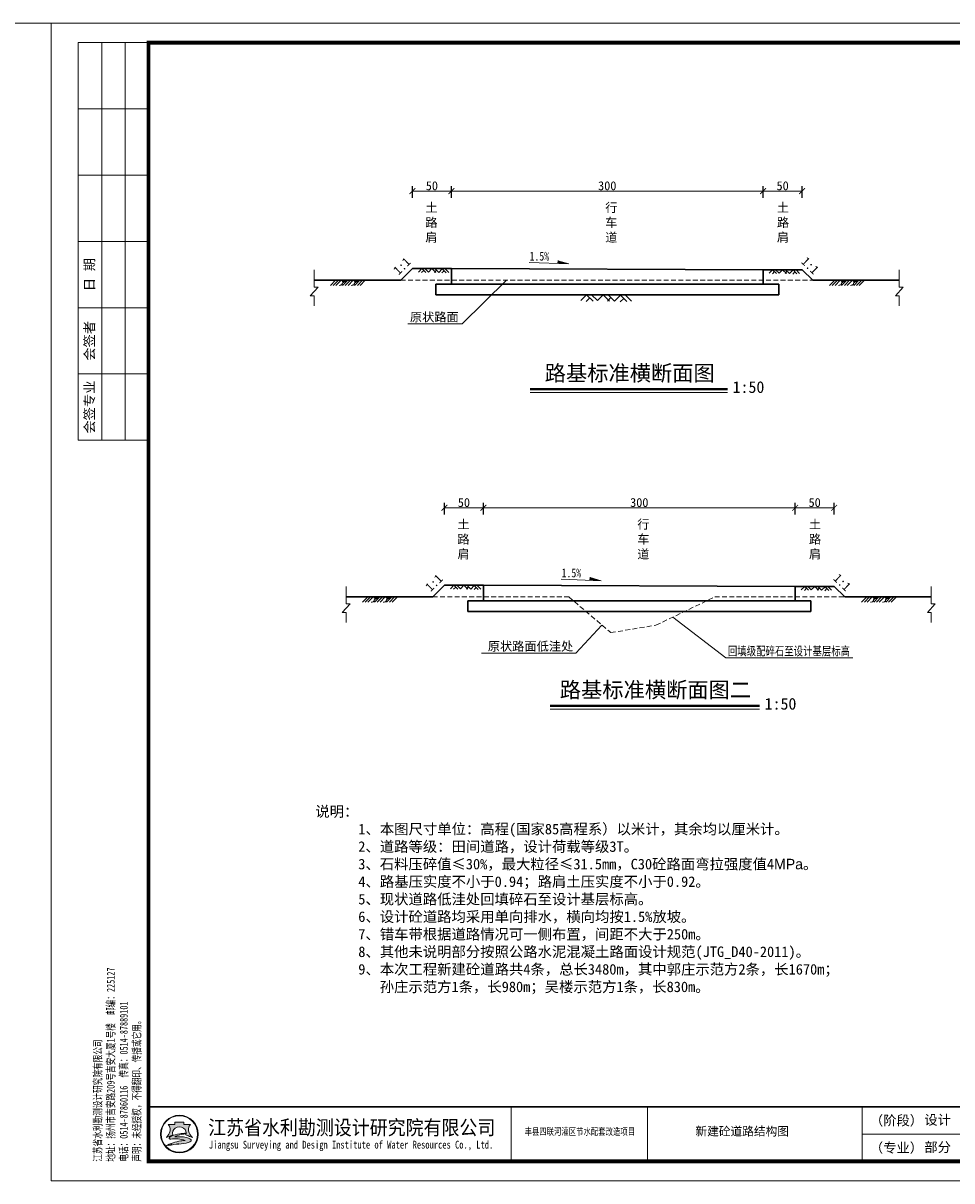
# Model space of a CAD drawing. Extents: x -27255 to 1448651, y 31034 to 8081248.
# Tile 29 of 198: x 583278 to 583516, y 3856468 to 3856765. Entities that reach past the tile are written whole.
import ezdxf
from ezdxf.enums import TextEntityAlignment as Align

# ---------------------------------------------------------------- set-up
doc = ezdxf.new("R2010")
doc.units = 0
doc.header["$PDMODE"] = 32
doc.header["$PDSIZE"] = 0.2
doc.linetypes.add('HIDDEN', pattern=[0.375, 0.25, -0.125])
doc.layers.get('0').update_dxf_attribs({"linetype": 'CONTINUOUS'})
doc.layers.get('Defpoints').update_dxf_attribs({"linetype": 'CONTINUOUS'})
for name, color, linetype, lineweight in [('0.09标注线', 3, 'CONTINUOUS', 9), ('0.13填充', 8, 'CONTINUOUS', 9), ('0.13文字', 3, 'CONTINUOUS', 13), ('0.15黄', 50, 'CONTINUOUS', 15), ('0.30粗线', 7, 'CONTINUOUS', 30), ('图框', 7, 'CONTINUOUS', 20), ('文字', 7, 'CONTINUOUS', 15), ('细实线', 3, 'CONTINUOUS', 20), ('细线', 7, 'CONTINUOUS', 15), ('虚线', 251, 'HIDDEN', 15)]:
    doc.layers.add(name, color=color, linetype=linetype, lineweight=lineweight)
doc.styles.add('-仿宋_GB2312', font='FangSong_GB2312.ttf')
doc.styles.add('LYJFS', font='times.ttf', dxfattribs={"width": 0.7})
doc.styles.add('仿宋', font='FangSong_GB2312.ttf', dxfattribs={"width": 0.7})
doc.styles.add('宋体', font='FangSong_GB2312.ttf')
doc.dimstyles.new('副本 (2) STANDARD', dxfattribs={"dimscale": 0, "dimtxt": 2.3, "dimasz": 1.5, "dimexe": 1.25, "dimexo": 1.5, "dimgap": 0.2, "dimtad": 1, "dimdec": 1, "dimzin": 0, "dimdsep": 46, "dimtxsty": '-仿宋_GB2312', "dimblk": 'ARCHTICK', "dimcen": 0.09, "dimadec": 0, "dimazin": 0, "dimtfac": 1, "dimtdec": 1, "dimtix": 1, "dimtmove": 2, "dimatfit": 3, "dimfxl": 1.7, "dimfxlon": 1, "dimtolj": 1, "dimtzin": 0, "dimlwd": 9, "dimarcsym": 0})

# ---------------------------------------------------------------- blocks, each defined once
blk = doc.blocks.new('_ARCHTICK')
at = {"color": 0, "linetype": 'ByBlock', "const_width": 0.15}
blk.add_lwpolyline([(-0.5, -0.5), (0.5, 0.5)], dxfattribs=at)
blk = doc.blocks.new('*D670')
at = {"layer": '0.09标注线', "color": 0, "lineweight": -2}
for p, q in [((583387.9753218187, 3856720.368206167), (583387.9753218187, 3856723.318206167)), ((583467.9718081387, 3856720.368206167), (583467.9718081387, 3856723.318206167))]:
    blk.add_line(p, q, dxfattribs=at)
at = {"layer": '0.09标注线', "color": 0, "lineweight": 9}
blk.add_line((583387.9753218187, 3856722.068206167), (583467.9718081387, 3856722.068206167), dxfattribs=at)
at = {"layer": 'Defpoints', "color": 0, "lineweight": 13}
for p in [(583467.9718081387, 3856722.068206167), (583387.9753218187, 3856698.176148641), (583467.9718081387, 3856698.176148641)]:
    blk.add_point(p, dxfattribs=at)
at = {"layer": '0.09标注线', "color": 0, "lineweight": 9, "xscale": 1.5, "yscale": 1.5, "zscale": 1.5, "rotation": 180}
blk.add_blockref('_ARCHTICK', (583387.9753218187, 3856722.068206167), dxfattribs=at)
at = {"layer": '0.09标注线', "color": 0, "lineweight": 9, "xscale": 1.5, "yscale": 1.5, "zscale": 1.5}
blk.add_blockref('_ARCHTICK', (583467.9718081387, 3856722.068206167), dxfattribs=at)
at = {"layer": '0.09标注线', "color": 0, "insert": (583427.9735649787, 3856723.418206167), "char_height": 2.3, "attachment_point": 5, "style": '-仿宋_GB2312'}
blk.add_mtext('\\A1;300', dxfattribs=at)
blk = doc.blocks.new('*D671')
at = {"layer": '0.09标注线', "color": 0, "lineweight": -2}
for p, q in [((583377.952864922, 3856720.368206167), (583377.952864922, 3856723.318206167)), ((583387.9753218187, 3856720.368206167), (583387.9753218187, 3856723.318206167))]:
    blk.add_line(p, q, dxfattribs=at)
at = {"layer": '0.09标注线', "color": 0, "lineweight": 9}
blk.add_line((583387.9753218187, 3856722.068206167), (583377.952864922, 3856722.068206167), dxfattribs=at)
at = {"layer": 'Defpoints', "color": 0, "lineweight": 13}
for p in [(583377.952864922, 3856722.068206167), (583377.952864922, 3856702.176148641), (583387.9753218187, 3856698.176148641)]:
    blk.add_point(p, dxfattribs=at)
at = {"layer": '0.09标注线', "color": 0, "lineweight": 9, "xscale": 1.5, "yscale": 1.5, "zscale": 1.5, "rotation": 180}
blk.add_blockref('_ARCHTICK', (583377.952864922, 3856722.068206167), dxfattribs=at)
at = {"layer": '0.09标注线', "color": 0, "lineweight": 9, "xscale": 1.5, "yscale": 1.5, "zscale": 1.5}
blk.add_blockref('_ARCHTICK', (583387.9753218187, 3856722.068206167), dxfattribs=at)
at = {"layer": '0.09标注线', "color": 0, "insert": (583382.9640933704, 3856723.418206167), "char_height": 2.3, "attachment_point": 5, "style": '-仿宋_GB2312'}
blk.add_mtext('\\A1;50', dxfattribs=at)
blk = doc.blocks.new('*D672')
at = {"layer": '0.09标注线', "color": 0, "lineweight": -2}
for p, q in [((583467.9718081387, 3856720.368206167), (583467.9718081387, 3856723.318206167)), ((583477.9977787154, 3856720.368206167), (583477.9977787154, 3856723.318206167))]:
    blk.add_line(p, q, dxfattribs=at)
at = {"layer": '0.09标注线', "color": 0, "lineweight": 9}
blk.add_line((583467.9718081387, 3856722.068206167), (583477.9977787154, 3856722.068206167), dxfattribs=at)
at = {"layer": 'Defpoints', "color": 0, "lineweight": 13}
for p in [(583477.9977787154, 3856722.068206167), (583477.9977787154, 3856701.889513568), (583467.9718081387, 3856698.176148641)]:
    blk.add_point(p, dxfattribs=at)
at = {"layer": '0.09标注线', "color": 0, "lineweight": 9, "xscale": 1.5, "yscale": 1.5, "zscale": 1.5, "rotation": 180}
blk.add_blockref('_ARCHTICK', (583467.9718081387, 3856722.068206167), dxfattribs=at)
at = {"layer": '0.09标注线', "color": 0, "lineweight": 9, "xscale": 1.5, "yscale": 1.5, "zscale": 1.5}
blk.add_blockref('_ARCHTICK', (583477.9977787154, 3856722.068206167), dxfattribs=at)
at = {"layer": '0.09标注线', "color": 0, "insert": (583472.984793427, 3856723.418206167), "char_height": 2.3, "attachment_point": 5, "style": '-仿宋_GB2312'}
blk.add_mtext('\\A1;50', dxfattribs=at)
blk = doc.blocks.new('*D676')
at = {"layer": '0.09标注线', "color": 0, "lineweight": -2}
for p, q in [((583396.1965155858, 3856639.059615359), (583396.1965155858, 3856642.009615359)), ((583476.1930019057, 3856639.059615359), (583476.1930019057, 3856642.009615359))]:
    blk.add_line(p, q, dxfattribs=at)
at = {"layer": '0.09标注线', "color": 0, "lineweight": 9}
blk.add_line((583396.1965155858, 3856640.759615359), (583476.1930019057, 3856640.759615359), dxfattribs=at)
at = {"layer": 'Defpoints', "color": 0, "lineweight": 13}
for p in [(583476.1930019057, 3856640.759615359), (583396.1965155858, 3856616.867557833), (583476.1930019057, 3856616.867557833)]:
    blk.add_point(p, dxfattribs=at)
at = {"layer": '0.09标注线', "color": 0, "lineweight": 9, "xscale": 1.5, "yscale": 1.5, "zscale": 1.5, "rotation": 180}
blk.add_blockref('_ARCHTICK', (583396.1965155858, 3856640.759615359), dxfattribs=at)
at = {"layer": '0.09标注线', "color": 0, "lineweight": 9, "xscale": 1.5, "yscale": 1.5, "zscale": 1.5}
blk.add_blockref('_ARCHTICK', (583476.1930019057, 3856640.759615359), dxfattribs=at)
at = {"layer": '0.09标注线', "color": 0, "insert": (583436.1947587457, 3856642.109615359), "char_height": 2.3, "attachment_point": 5, "style": '-仿宋_GB2312'}
blk.add_mtext('\\A1;300', dxfattribs=at)
blk = doc.blocks.new('*D677')
at = {"layer": '0.09标注线', "color": 0, "lineweight": -2}
for p, q in [((583386.174058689, 3856639.059615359), (583386.174058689, 3856642.009615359)), ((583396.1965155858, 3856639.059615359), (583396.1965155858, 3856642.009615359))]:
    blk.add_line(p, q, dxfattribs=at)
at = {"layer": '0.09标注线', "color": 0, "lineweight": 9}
blk.add_line((583396.1965155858, 3856640.759615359), (583386.174058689, 3856640.759615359), dxfattribs=at)
at = {"layer": 'Defpoints', "color": 0, "lineweight": 13}
for p in [(583386.174058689, 3856640.759615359), (583386.174058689, 3856620.867557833), (583396.1965155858, 3856616.867557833)]:
    blk.add_point(p, dxfattribs=at)
at = {"layer": '0.09标注线', "color": 0, "lineweight": 9, "xscale": 1.5, "yscale": 1.5, "zscale": 1.5, "rotation": 180}
blk.add_blockref('_ARCHTICK', (583386.174058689, 3856640.759615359), dxfattribs=at)
at = {"layer": '0.09标注线', "color": 0, "lineweight": 9, "xscale": 1.5, "yscale": 1.5, "zscale": 1.5}
blk.add_blockref('_ARCHTICK', (583396.1965155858, 3856640.759615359), dxfattribs=at)
at = {"layer": '0.09标注线', "color": 0, "insert": (583391.1852871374, 3856642.109615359), "char_height": 2.3, "attachment_point": 5, "style": '-仿宋_GB2312'}
blk.add_mtext('\\A1;50', dxfattribs=at)
blk = doc.blocks.new('*D678')
at = {"layer": '0.09标注线', "color": 0, "lineweight": -2}
for p, q in [((583476.1930019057, 3856639.059615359), (583476.1930019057, 3856642.009615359)), ((583486.2189724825, 3856639.059615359), (583486.2189724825, 3856642.009615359))]:
    blk.add_line(p, q, dxfattribs=at)
at = {"layer": '0.09标注线', "color": 0, "lineweight": 9}
blk.add_line((583476.1930019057, 3856640.759615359), (583486.2189724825, 3856640.759615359), dxfattribs=at)
at = {"layer": 'Defpoints', "color": 0, "lineweight": 13}
for p in [(583486.2189724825, 3856640.759615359), (583486.2189724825, 3856620.58092276), (583476.1930019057, 3856616.867557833)]:
    blk.add_point(p, dxfattribs=at)
at = {"layer": '0.09标注线', "color": 0, "lineweight": 9, "xscale": 1.5, "yscale": 1.5, "zscale": 1.5, "rotation": 180}
blk.add_blockref('_ARCHTICK', (583476.1930019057, 3856640.759615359), dxfattribs=at)
at = {"layer": '0.09标注线', "color": 0, "lineweight": 9, "xscale": 1.5, "yscale": 1.5, "zscale": 1.5}
blk.add_blockref('_ARCHTICK', (583486.2189724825, 3856640.759615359), dxfattribs=at)
at = {"layer": '0.09标注线', "color": 0, "insert": (583481.2059871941, 3856642.109615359), "char_height": 2.3, "attachment_point": 5, "style": '-仿宋_GB2312'}
blk.add_mtext('\\A1;50', dxfattribs=at)
blk = doc.blocks.new('d4trtg')
h = blk.add_hatch(color=152)
h.dxf.hatch_style = 1
h.paths.add_polyline_path([(654246.3193193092, 3899725.409078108, 1), (654149.4769673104, 3899725.409078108, 1)])
h.paths.add_polyline_path([(654244.689577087, 3899725.409078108, 1), (654151.1067095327, 3899725.409078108, 1)], flags=16)
h = blk.add_hatch(color=152)
h.dxf.hatch_style = 1
edge = h.paths.add_edge_path()
edge.add_arc((654216.7300615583, 3899701.144012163), 14.62686968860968, 43.31770961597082, 70.37003522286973)
edge.add_arc((654202.9245894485, 3899662.43781051), 55.72140833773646, 70.37003522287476, 84.52854590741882)
edge.add_arc((654197.052297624, 3899601.131590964), 117.3082280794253, 84.5285459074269, 95.17746754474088)
edge.add_arc((654198.4691254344, 3899704.113250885), 18.32576248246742, 111.7965680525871, 130.9174013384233, ccw=False)
edge.add_arc((654217.4394684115, 3899656.675769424), 69.41576698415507, 98.84274785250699, 111.79656805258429, ccw=False)
edge.add_arc((654228.1102754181, 3899588.085080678), 138.8315339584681, 95.21036804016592, 98.84274785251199, ccw=False)
edge.add_ellipse((654197.8981433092, 3899728.334977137), major_axis=(-17.7501498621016, 0), ratio=0.8776980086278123, start_angle=172.6538623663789, end_angle=176.9129867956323)
edge.add_arc((654213.8325542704, 3899624.955280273), 102.5563365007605, 88.99992913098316, 98.52267106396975)
edge.add_arc((654209.8965974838, 3899651.220285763), 75.99805588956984, 98.5226710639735, 116.8491039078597)
edge.add_arc((654181.1331357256, 3899708.041207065), 12.31168505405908, 116.8491039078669, 139.2900683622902)
edge.add_arc((654173.2830714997, 3899714.795695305), 1.955690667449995, 139.2900683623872, 263.050638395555)
edge.add_arc((654175.1158058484, 3899729.831970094), 17.10324739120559, 263.0506383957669, 272.136251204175)
edge.add_arc((654186.8001782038, 3899416.594006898), 296.3525647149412, 88.46268833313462, 92.13625120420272, ccw=False)
edge.add_arc((654193.3818121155, 3899661.833379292), 51.02489061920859, 68.07113774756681, 88.46268833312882, ccw=False)
edge.add_arc((654234.506227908, 3899496.08092722), 214.2253735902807, 95.91294384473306, 98.79521578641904)
edge.add_arc((654220.8241236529, 3899584.51078353), 124.7433113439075, 98.79521578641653, 117.8496747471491)
edge.add_arc((654806.2087627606, 3897318.850026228), 2461.597634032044, 104.7703900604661, 105.15790668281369, ccw=False)
edge.add_line((654178.6340996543, 3899699.104834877), (654170.5934602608, 3899695.844113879))
edge.add_arc((654384.3496151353, 3898723.49134639), 995.5709910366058, 100.90627282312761, 102.39834375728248, ccw=False)
edge.add_line((654195.9846486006, 3899701.080338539), (654189.8745459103, 3899699.193213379))
edge.add_arc((654166.7652083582, 3899985.305806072), 287.044347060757, 274.6177604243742, 279.6944367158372)
edge.add_arc((654207.3949546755, 3899747.472955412), 45.76599921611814, 279.694436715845, 287.6119267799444)
edge.add_arc((654216.243616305, 3899719.598572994), 16.52082853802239, 287.6119267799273, 311.5140981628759)
edge.add_arc((654225.3686800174, 3899709.289677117), 2.753471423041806, 311.5140981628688, 403.3177096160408)
edge = h.paths.add_edge_path()
edge.add_arc((654242.1391779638, 3899736.786777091), 20.67819482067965, 138.9741968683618, 204.1180883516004, ccw=False)
edge.add_line((654226.5392573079, 3899750.359920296), (654209.5567490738, 3899750.359920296))
edge.add_line((654209.5567490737, 3899750.359920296), (654209.5567490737, 3899756.23053299))
edge.add_line((654209.5567490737, 3899756.23053299), (654186.2395375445, 3899756.23053299))
edge.add_line((654186.2395375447, 3899756.23053299), (654186.2395375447, 3899750.359920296))
edge.add_line((654186.2395375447, 3899750.359920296), (654169.2570293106, 3899750.359920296))
edge.add_arc((654153.6571086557, 3899736.786777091), 20.67819482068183, -24.118088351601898, 41.0258031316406, ccw=False)
edge.add_arc((654138.2813983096, 3899743.670490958), 37.52449961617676, 314.34412131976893, 335.8819116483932, ccw=False)
edge.add_arc((654157.8406418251, 3899747.198545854), 31.08765203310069, 282.3877277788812, 290.1465811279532)
edge.add_arc((654127.1774852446, 3899830.778947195), 120.1152469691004, 290.1465811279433, 296.6495194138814)
edge.add_ellipse((654197.8981433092, 3899728.334977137), major_axis=(-17.7501498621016, 0), ratio=0.8776980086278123, start_angle=176.9129867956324, end_angle=378.37473811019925, ccw=False)
edge.add_ellipse((654197.8981433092, 3899728.334977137), major_axis=(-17.7501498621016, 0), ratio=0.8776980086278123, start_angle=172.653862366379, end_angle=176.9129867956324, ccw=False)
edge.add_ellipse((654197.8981433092, 3899728.334977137), major_axis=(-17.7501498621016, 0), ratio=0.8776980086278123, start_angle=161.6252618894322, end_angle=172.653862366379, ccw=False)
edge.add_arc((654268.6188013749, 3899830.778947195), 120.1152469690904, 243.3504805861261, 249.853418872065)
edge.add_arc((654237.9556447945, 3899747.198545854), 31.08765203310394, 249.8534188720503, 257.61227222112)
edge.add_arc((654257.5148883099, 3899743.670490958), 37.52449961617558, 204.1180883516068, 225.6558786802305, ccw=False)
at = {"lineweight": 0}
for p, q in [((653868.4004973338, 3899605.327936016), (653868.4004973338, 3902577.336202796)), ((653868.4004973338, 3902577.336202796), (658071.2404705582, 3902577.336202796)), ((658071.2404705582, 3902577.336202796), (658071.2404705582, 3899605.327936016)), ((658021.2066613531, 3899725.409078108), (655949.806960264, 3899725.409078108)), ((658071.2404705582, 3899605.327936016), (653868.4004973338, 3899605.327936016))]:
    blk.add_line(p, q, dxfattribs=at)
for p, q in [((654118.5695433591, 3902527.302393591), (653938.4478302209, 3902527.302393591)), ((653938.4478302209, 3902527.302393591), (653938.4478302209, 3901506.612685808)), ((653998.488401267, 3902527.302393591), (653998.488401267, 3901506.612685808)), ((654058.528972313, 3902527.302393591), (654058.528972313, 3901506.612685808)), ((654118.5695433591, 3902357.187442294), (653938.4478302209, 3902357.187442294)), ((654118.5695433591, 3902187.072490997), (653938.4478302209, 3902187.072490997)), ((654118.5695433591, 3902016.9575397), (653938.4478302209, 3902016.9575397)), ((654118.5695433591, 3901846.842588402), (653938.4478302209, 3901846.842588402)), ((654118.5695433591, 3901676.727637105), (653938.4478302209, 3901676.727637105)), ((654118.5695433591, 3901506.612685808), (653938.4478302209, 3901506.612685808)), ((655049.1983945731, 3899795.456410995), (655049.1983945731, 3899655.361745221)), ((655399.4350590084, 3899795.456410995), (655399.4350590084, 3899655.361745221)), ((655949.806960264, 3899795.456410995), (655949.806960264, 3899655.361745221)), ((656209.9827681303, 3899795.456410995), (656209.9827681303, 3899655.361745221)), ((656400.1112431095, 3899795.456410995), (656400.1112431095, 3899655.361745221)), ((656590.2397180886, 3899795.456410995), (656590.2397180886, 3899655.361745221)), ((656780.3681930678, 3899795.456410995), (656780.3681930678, 3899655.361745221)), ((656970.496668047, 3899795.456410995), (656970.496668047, 3899655.361745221)), ((657160.6251430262, 3899795.456410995), (657160.6251430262, 3899655.361745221)), ((657350.7536180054, 3899795.456410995), (657350.7536180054, 3899655.361745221)), ((657530.8753311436, 3899795.456410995), (657530.8753311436, 3899655.361745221)), ((657700.9902824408, 3899725.409078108), (657700.9902824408, 3899655.361745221))]:
    blk.add_line(p, q)
at = {"lineweight": 0, "const_width": 10.0067618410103}
blk.add_lwpolyline([(654118.5695433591, 3902527.302393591), (658021.2066613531, 3902527.302393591), (658021.2066613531, 3899655.361745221), (654118.5695433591, 3899655.361745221)], close=True, dxfattribs=at)
at = {"lineweight": 0, "const_width": 4.002704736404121}
blk.add_lwpolyline([(658021.2066613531, 3899795.456410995), (654118.5695433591, 3899795.456410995)], dxfattribs=at)
at = {"color": 152}
for points in [[(654181.0529832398, 3899723.423913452, -0.02838203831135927), (654168.5479460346, 3899718.013005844, -0.03386732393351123), (654164.5097554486, 3899716.834668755, 0.09425397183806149), (654172.5302050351, 3899728.337281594, 0.2921547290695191), (654169.2570293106, 3899750.359920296), (654186.2395375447, 3899750.359920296), (654186.2395375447, 3899756.23053299), (654209.5567490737, 3899756.23053299), (654209.5567490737, 3899750.359920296), (654226.5392573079, 3899750.359920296, 0.29215472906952), (654223.2660815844, 3899728.337281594, 0.09425397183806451), (654231.2865311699, 3899716.834668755, -0.03386732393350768), (654227.2483405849, 3899718.013005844, -0.02838203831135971), (654214.7433033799, 3899723.423913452)], [(654215.6225359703, 3899727.495994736, 0.04157472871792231), (654198.6336295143, 3899726.379117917, 0.08013502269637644), (654175.5726574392, 3899719.025681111, 0.09823132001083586), (654171.8006163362, 3899716.071255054, 0.599439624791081), (654173.0464484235, 3899712.85437217, 0.03966424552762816), (654175.7533461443, 3899712.7406093, -0.01603031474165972), (654194.7507043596, 3899712.839904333, -0.08921046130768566), (654212.4373190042, 3899709.166529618, 0.01257694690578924), (654201.7504573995, 3899707.787257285, 0.08333285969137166), (654162.549863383, 3899694.805861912, -0.001690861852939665), (654178.6340996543, 3899699.104834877), (654170.5934602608, 3899695.844113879, -0.006510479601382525), (654195.9846486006, 3899701.080338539), (654189.8745459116, 3899699.193213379, 0.02215480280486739), (654215.101659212, 3899702.360502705, 0.03456031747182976), (654221.242295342, 3899703.852113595, 0.1046726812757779), (654227.1936927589, 3899707.227897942, 0.4234638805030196), (654227.3719977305, 3899711.178677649, 0.1185893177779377), (654221.6438736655, 3899714.920795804, 0.06185687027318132), (654208.2376153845, 3899717.905342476, 0.04649815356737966), (654186.4662944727, 3899717.961197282, -0.08362449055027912), (654191.6645458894, 3899721.128869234, -0.05658197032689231), (654206.7686614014, 3899725.266458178, -0.01585057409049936), (654215.5025964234, 3899726.342960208)]]:
    blk.add_lwpolyline(points, format="xyb", dxfattribs=at)
for radius in [48.42117599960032, 46.79143377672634]:
    blk.add_circle((654197.8981433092, 3899725.409078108), radius, dxfattribs=at)
blk.add_arc((654217.4394684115, 3899656.675769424), 69.41576698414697, 98.8427478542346, 111.796568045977, dxfattribs=at)
for start_param, end_param in [(2.820892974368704, 6.603884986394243), (3.013378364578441, 3.087714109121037)]:
    blk.add_ellipse((654197.8981433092, 3899728.334977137), major_axis=(-17.7501498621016, 0), ratio=0.8776980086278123, start_param=start_param, end_param=end_param, dxfattribs=at)
at = {"style": '宋体'}
for s, height, width, p in [('江苏省水利勘测设计研究院有限公司', 37.52535690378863, 0.9, (654640.1952124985, 3899742.929376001)), ('丰县四联河灌区节水配套改造项目', 18.01217131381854, 0.75, (655225.535190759, 3899732.299860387)), ('Jiangsu Surveying and Design Institute of Water Resources Co., Ltd.', 20.0135236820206, 0.8, (654638.4727689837, 3899695.522921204))]:
    blk.add_text(s, height=height, dxfattribs=dict(at, width=width)).set_placement(p, align=Align.MIDDLE)
at = {"style": 'LYJFS'}
for s, p in [('（阶段）', (656038.2059940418, 3899760.432744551)), ('（专业）', (656038.2059940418, 3899690.385411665))]:
    blk.add_text(s, height=25.01690460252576, dxfattribs=at).set_placement(p, align=Align.MIDDLE_CENTER)
at = {"style": '仿宋'}
blk.add_text('2018.05', height=25.01690460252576, dxfattribs=at).set_placement((657440.8144745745, 3899690.385411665), align=Align.MIDDLE)
at = {"rotation": 90}
for s, insert, char_height, attachment_point, style in [('日 期', (653968.468115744, 3901931.900064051), 25.01690460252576, 5, '宋体'), ('会签者', (653968.468115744, 3901761.785112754), 25.01690460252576, 5, '宋体'), ('会签专业', (653968.468115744, 3901591.670161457), 25.01690460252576, 5, '宋体'), ('江苏省水利勘测设计研究院有限公司\\P地址：扬州市吉安路209号吉安大厦1号楼  邮编：225127\\P电话：0514-87860116  传真：0514-87889101\\P声明：未经授权，不得翻印、传播或它用。', (654101.5093347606, 3899654.544439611), 20.0135236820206, 7, '仿宋')]:
    blk.add_mtext(s, dxfattribs=dict(at, insert=insert, char_height=char_height, attachment_point=attachment_point, style=style))
at = {"char_height": 25.01690460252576, "attachment_point": 5, "style": '宋体'}
for s, insert in [('校 核', (656875.0849735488, 3899760.865852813)), ('设 计', (657065.2829399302, 3899761.366681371)), ('设计', (656143.9596908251, 3899760.432744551)), ('批 准', (656305.0470056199, 3899760.432744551)), ('核 定', (656494.550057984, 3899760.154778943)), ('审 查', (656684.609041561, 3899760.165426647)), ('制 图', (657254.8554836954, 3899760.211836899)), ('日 期', (657440.8144745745, 3899760.432744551)), ('甲级设计证书编号A132012666', (657776.0409962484, 3899760.432744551)), ('部分', (656143.9596908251, 3899690.385411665)), ('图 号', (657615.9328067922, 3899690.385411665))]:
    blk.add_mtext(s, dxfattribs=dict(at, insert=insert))

msp = doc.modelspace()

# ---------------------------------------------------------------- hatches: boundary and pattern name
at = {"layer": '0.09标注线'}
for points in [[(583418.1459177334, 3856703.357730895), (583415.2991798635, 3856703.474294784), (583415.3280755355, 3856704.179988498)], [(583426.3671115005, 3856622.049140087), (583423.5203736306, 3856622.165703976), (583423.5492693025, 3856622.87139769)]]:
    msp.add_hatch(color=7, dxfattribs=at).paths.add_polyline_path(points)
at = {"layer": '0.13填充'}
h = msp.add_hatch(color=7, dxfattribs=at)
edge = h.paths.add_edge_path()
edge.add_ellipse((583360.3777661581, 3856699.333350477), major_axis=(0, -0.7306824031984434), ratio=0.9642642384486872, start_angle=280.8772955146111, end_angle=439.1227044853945)
edge.add_line((583361.0696784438, 3856699.195466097), (583359.6858538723, 3856699.195466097))
h = msp.add_hatch(color=7, dxfattribs=at)
edge = h.paths.add_edge_path()
edge.add_ellipse((583363.4769016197, 3856699.333350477), major_axis=(0, -0.7306824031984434), ratio=0.9642642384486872, start_angle=280.8772955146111, end_angle=439.1227044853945)
edge.add_line((583364.1688139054, 3856699.195466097), (583362.784989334, 3856699.195466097))
h = msp.add_hatch(color=7, dxfattribs=at)
edge = h.paths.add_edge_path()
edge.add_ellipse((583488.4728418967, 3856699.333350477), major_axis=(0, -0.7306824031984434), ratio=0.9642642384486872, start_angle=280.8772955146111, end_angle=439.1227044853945)
edge.add_line((583489.1647541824, 3856699.195466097), (583487.780929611, 3856699.195466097))
h = msp.add_hatch(color=7, dxfattribs=at)
edge = h.paths.add_edge_path()
edge.add_ellipse((583491.5719773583, 3856699.333350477), major_axis=(0, -0.7306824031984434), ratio=0.9642642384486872, start_angle=280.8772955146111, end_angle=439.1227044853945)
edge.add_line((583492.2638896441, 3856699.195466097), (583490.8800650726, 3856699.195466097))
h = msp.add_hatch(color=7, dxfattribs=at)
edge = h.paths.add_edge_path()
edge.add_ellipse((583368.5989599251, 3856618.024759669), major_axis=(0, -0.7306824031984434), ratio=0.9642642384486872, start_angle=280.8772955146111, end_angle=439.1227044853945)
edge.add_line((583369.2908722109, 3856617.886875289), (583367.9070476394, 3856617.886875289))
h = msp.add_hatch(color=7, dxfattribs=at)
edge = h.paths.add_edge_path()
edge.add_ellipse((583371.6980953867, 3856618.024759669), major_axis=(0, -0.7306824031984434), ratio=0.9642642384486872, start_angle=280.8772955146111, end_angle=439.1227044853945)
edge.add_line((583372.3900076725, 3856617.886875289), (583371.006183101, 3856617.886875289))
h = msp.add_hatch(color=7, dxfattribs=at)
edge = h.paths.add_edge_path()
edge.add_ellipse((583496.6940356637, 3856618.024759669), major_axis=(0, -0.7306824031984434), ratio=0.9642642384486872, start_angle=280.8772955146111, end_angle=439.1227044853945)
edge.add_line((583497.3859479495, 3856617.886875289), (583496.002123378, 3856617.886875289))
h = msp.add_hatch(color=7, dxfattribs=at)
edge = h.paths.add_edge_path()
edge.add_ellipse((583499.7931711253, 3856618.024759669), major_axis=(0, -0.7306824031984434), ratio=0.9642642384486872, start_angle=280.8772955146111, end_angle=439.1227044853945)
edge.add_line((583500.4850834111, 3856617.886875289), (583499.1012588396, 3856617.886875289))

# ---------------------------------------------------------------- linework, layer by layer
at = {"layer": '0.09标注线', "color": 7}
for p, q in [((583415.350050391, 3856704.251860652), (583415.3030972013, 3856703.547138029)), ((583418.1459177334, 3856703.357730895), (583415.3280755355, 3856704.179988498)), ((583352.7535913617, 3856701.847087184), (583352.7536041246, 3856697.397615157)), ((583418.1459177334, 3856703.357730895), (583407.8985790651, 3856703.77732332)), ((583502.9104019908, 3856701.847087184), (583502.9104147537, 3856697.397615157)), ((583402.1529178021, 3856699.195466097), (583390.7484324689, 3856687.986741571)), ((583353.7536041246, 3856697.397615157), (583351.7536041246, 3856695.154011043)), ((583352.7536041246, 3856695.154011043), (583351.7536041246, 3856695.154011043)), ((583352.7535983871, 3856692.591980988), (583352.7536041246, 3856695.154011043)), ((583352.7536041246, 3856697.397615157), (583353.7536041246, 3856697.397615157)), ((583503.9104147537, 3856697.397615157), (583501.9104147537, 3856695.154011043)), ((583502.9104147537, 3856695.154011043), (583501.9104147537, 3856695.154011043)), ((583502.9104090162, 3856692.591980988), (583502.9104147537, 3856695.154011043)), ((583502.9104147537, 3856697.397615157), (583503.9104147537, 3856697.397615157)), ((583376.8027949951, 3856687.986741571), (583390.7484324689, 3856687.986741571)), ((583426.3671115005, 3856622.049140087), (583416.1197728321, 3856622.468732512)), ((583423.5712441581, 3856622.943269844), (583423.5242909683, 3856622.238547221)), ((583426.3671115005, 3856622.049140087), (583423.5492693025, 3856622.87139769)), ((583360.9747851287, 3856620.538496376), (583360.9747978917, 3856616.089024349)), ((583511.1315957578, 3856620.538496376), (583511.1316085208, 3856616.089024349)), ((583361.9747978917, 3856616.089024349), (583359.9747978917, 3856613.845420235)), ((583360.9747978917, 3856616.089024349), (583361.9747978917, 3856616.089024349)), ((583512.1316085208, 3856616.089024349), (583510.1316085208, 3856613.845420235)), ((583511.1316085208, 3856616.089024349), (583512.1316085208, 3856616.089024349)), ((583360.9747978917, 3856613.845420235), (583359.9747978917, 3856613.845420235)), ((583360.9747921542, 3856611.28339018), (583360.9747978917, 3856613.845420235)), ((583444.7728880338, 3856612.679401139), (583458.4151208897, 3856602.243689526)), ((583511.1316085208, 3856613.845420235), (583510.1316085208, 3856613.845420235)), ((583511.1316027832, 3856611.28339018), (583511.1316085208, 3856613.845420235)), ((583426.6212402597, 3856610.64471708), (583419.926314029, 3856603.477667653)), ((583395.6691773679, 3856603.477667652), (583419.926314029, 3856603.477667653)), ((583458.4151208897, 3856602.243689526), (583490.959845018, 3856602.243689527))]:
    msp.add_line(p, q, dxfattribs=at)
at = {"layer": '0.13填充', "color": 7, "lineweight": 40, "ltscale": 0.005}
for p, q in [((583408.1488354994, 3856671.208862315), (583458.8314910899, 3856671.208862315)), ((583413.3615779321, 3856589.900271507), (583467.0526848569, 3856589.900271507))]:
    msp.add_line(p, q, dxfattribs=at)
at = {"layer": '0.13填充', "color": 7, "ltscale": 0.005}
for p, q in [((583408.1488354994, 3856670.366011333), (583458.8314910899, 3856670.366011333)), ((583413.3615779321, 3856589.057420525), (583467.0526848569, 3856589.057420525))]:
    msp.add_line(p, q, dxfattribs=at)
at = {"layer": '0.13文字', "linetype": 'Continuous', "lineweight": 13}
msp.add_line((580415.3193357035, 3856765.180351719), (587865.8902504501, 3856765.180351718), dxfattribs=at)
at = {"layer": '0.15黄', "color": 7}
for p, q in [((583379.4899562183, 3856701.265505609), (583380.4005992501, 3856702.176148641)), ((583380.3269896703, 3856701.140541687), (583380.8815979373, 3856701.695149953)), ((583381.3873438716, 3856701.189404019), (583380.4005992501, 3856702.176148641)), ((583382.0663463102, 3856701.278401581), (583381.1685992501, 3856702.176148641)), ((583382.0663463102, 3856701.278401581), (583382.9640933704, 3856702.176148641)), ((583383.9508379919, 3856701.189404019), (583382.9640933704, 3856702.176148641)), ((583383.5949205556, 3856701.204104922), (583384.1495288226, 3856701.758713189)), ((583384.7188379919, 3856701.189404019), (583383.7320933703, 3856702.176148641)), ((583384.7188379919, 3856701.189404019), (583385.6294810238, 3856702.100047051)), ((583385.5558714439, 3856701.064440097), (583386.110479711, 3856701.619048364)), ((583386.6162256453, 3856701.11330243), (583385.6294810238, 3856702.100047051)), ((583387.2952280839, 3856701.202299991), (583386.3974810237, 3856702.100047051)), ((583469.512413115, 3856700.978870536), (583470.4230561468, 3856701.889513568)), ((583470.349446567, 3856700.853906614), (583470.904054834, 3856701.408514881)), ((583471.4098007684, 3856700.902768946), (583470.4230561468, 3856701.889513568)), ((583472.0888032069, 3856700.991766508), (583471.1910561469, 3856701.889513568)), ((583472.0888032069, 3856700.991766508), (583472.9865502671, 3856701.889513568)), ((583473.9732948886, 3856700.902768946), (583472.9865502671, 3856701.889513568)), ((583473.6173774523, 3856700.917469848), (583474.1719857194, 3856701.472078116)), ((583474.7412948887, 3856700.902768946), (583473.754550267, 3856701.889513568)), ((583474.7412948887, 3856700.902768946), (583475.6519379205, 3856701.813411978)), ((583475.5783283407, 3856700.777805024), (583476.1329366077, 3856701.332413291)), ((583476.638682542, 3856700.826667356), (583475.6519379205, 3856701.813411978)), ((583477.3176849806, 3856700.915664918), (583476.4199379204, 3856701.813411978)), ((583421.1525263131, 3856693.945045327), (583422.6702646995, 3856695.462783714)), ((583424.3148390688, 3856693.818209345), (583422.6702646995, 3856695.462783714)), ((583425.4465097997, 3856693.966538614), (583423.9502646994, 3856695.462783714)), ((583425.4465097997, 3856693.966538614), (583426.9427548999, 3856695.462783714)), ((583428.5873292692, 3856693.818209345), (583426.9427548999, 3856695.462783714)), ((583429.8673292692, 3856693.818209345), (583428.2227548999, 3856695.462783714)), ((583429.8673292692, 3856693.818209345), (583431.3850676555, 3856695.335947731)), ((583433.0296420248, 3856693.691373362), (583431.3850676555, 3856695.335947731)), ((583434.1613127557, 3856693.839702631), (583432.6650676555, 3856695.335947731)), ((583422.5475820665, 3856693.736772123), (583423.4719291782, 3856694.661119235)), ((583427.994133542, 3856693.842710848), (583428.9184806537, 3856694.76705796)), ((583431.2623850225, 3856693.60993614), (583432.1867321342, 3856694.534283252)), ((583387.7111499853, 3856619.956914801), (583388.6217930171, 3856620.867557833)), ((583389.6085376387, 3856619.880813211), (583388.6217930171, 3856620.867557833)), ((583390.2875400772, 3856619.969810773), (583389.3897930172, 3856620.867557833)), ((583390.2875400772, 3856619.969810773), (583391.1852871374, 3856620.867557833)), ((583392.1720317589, 3856619.880813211), (583391.1852871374, 3856620.867557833)), ((583392.940031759, 3856619.880813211), (583391.9532871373, 3856620.867557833)), ((583392.940031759, 3856619.880813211), (583393.8506747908, 3856620.791456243)), ((583394.8374194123, 3856619.804711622), (583393.8506747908, 3856620.791456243)), ((583395.5164218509, 3856619.893709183), (583394.6186747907, 3856620.791456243)), ((583388.5481834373, 3856619.831950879), (583389.1027917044, 3856620.386559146)), ((583391.8161143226, 3856619.895514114), (583392.3707225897, 3856620.450122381)), ((583393.777065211, 3856619.755849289), (583394.331673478, 3856620.310457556)), ((583477.733606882, 3856619.670279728), (583478.6442499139, 3856620.58092276)), ((583478.570640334, 3856619.545315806), (583479.1252486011, 3856620.099924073)), ((583479.6309945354, 3856619.594178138), (583478.6442499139, 3856620.58092276)), ((583480.309996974, 3856619.6831757), (583479.4122499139, 3856620.58092276)), ((583480.309996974, 3856619.6831757), (583481.2077440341, 3856620.58092276)), ((583482.1944886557, 3856619.594178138), (583481.2077440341, 3856620.58092276)), ((583481.8385712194, 3856619.60887904), (583482.3931794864, 3856620.163487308)), ((583482.9624886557, 3856619.594178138), (583481.975744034, 3856620.58092276)), ((583482.9624886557, 3856619.594178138), (583483.8731316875, 3856620.50482117)), ((583483.7995221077, 3856619.469214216), (583484.3541303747, 3856620.023822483)), ((583484.859876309, 3856619.518076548), (583483.8731316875, 3856620.50482117)), ((583485.5388787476, 3856619.60707411), (583484.6411316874, 3856620.50482117))]:
    msp.add_line(p, q, dxfattribs=at)
at = {"layer": '0.30粗线', "color": 7}
for p, q in [((583377.952864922, 3856702.176148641), (583374.9721823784, 3856699.195466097)), ((583387.9753218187, 3856702.176148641), (583377.952864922, 3856702.176148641)), ((583387.9753218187, 3856702.176148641), (583387.9753218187, 3856698.176148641)), ((583387.9753218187, 3856702.176148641), (583467.9753218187, 3856701.889513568)), ((583467.9753218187, 3856701.889513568), (583467.9753218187, 3856698.176148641)), ((583467.9753218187, 3856701.889513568), (583477.9977787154, 3856701.889513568)), ((583477.9977787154, 3856701.889513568), (583480.6918261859, 3856699.195466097)), ((583374.9721823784, 3856699.195466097), (583352.7535989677, 3856699.195466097)), ((583383.9753218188, 3856695.462783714), (583383.9753218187, 3856698.176148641)), ((583383.9753218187, 3856698.176148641), (583471.9753218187, 3856698.176148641)), ((583471.9753218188, 3856695.462783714), (583471.9753218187, 3856698.176148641)), ((583480.6918261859, 3856699.195466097), (583502.9104095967, 3856699.195466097)), ((583383.9753218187, 3856695.462783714), (583471.9753218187, 3856695.462783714)), ((583386.174058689, 3856620.867557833), (583383.1933761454, 3856617.886875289)), ((583396.1965155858, 3856620.867557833), (583386.174058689, 3856620.867557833)), ((583396.1965155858, 3856620.867557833), (583396.1965155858, 3856616.867557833)), ((583396.1965155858, 3856620.867557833), (583476.1965155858, 3856620.58092276)), ((583383.1933761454, 3856617.886875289), (583360.9747927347, 3856617.886875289)), ((583476.1965155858, 3856620.58092276), (583476.1965155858, 3856616.867557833)), ((583476.1965155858, 3856620.58092276), (583486.2189724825, 3856620.58092276)), ((583486.2189724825, 3856620.58092276), (583488.913019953, 3856617.886875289)), ((583488.913019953, 3856617.886875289), (583511.1316033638, 3856617.886875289)), ((583392.1965155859, 3856614.154192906), (583392.1965155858, 3856616.867557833)), ((583392.1965155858, 3856616.867557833), (583480.1965155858, 3856616.867557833)), ((583480.1965155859, 3856614.154192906), (583480.1965155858, 3856616.867557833)), ((583392.1965155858, 3856614.154192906), (583480.1965155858, 3856614.154192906))]:
    msp.add_line(p, q, dxfattribs=at)
at = {"layer": '细实线', "color": 7, "ltscale": 5}
for p, q in [((583358.2655544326, 3856699.195466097), (583356.9292365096, 3856697.859148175)), ((583358.9726612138, 3856699.195466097), (583357.6363432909, 3856697.859148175)), ((583359.679767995, 3856699.195466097), (583358.343450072, 3856697.859148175)), ((583361.3646898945, 3856699.195466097), (583360.0283719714, 3856697.859148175)), ((583362.0717966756, 3856699.195466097), (583360.7354787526, 3856697.859148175)), ((583362.7789034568, 3856699.195466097), (583361.4425855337, 3856697.859148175)), ((583364.4638253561, 3856699.195466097), (583363.1275074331, 3856697.859148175)), ((583365.1709321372, 3856699.195466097), (583363.8346142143, 3856697.859148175)), ((583365.8780389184, 3856699.195466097), (583364.5417209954, 3856697.859148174)), ((583486.3606301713, 3856699.195466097), (583485.0243122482, 3856697.859148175)), ((583487.0677369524, 3856699.195466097), (583485.7314190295, 3856697.859148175)), ((583487.7748437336, 3856699.195466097), (583486.4385258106, 3856697.859148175)), ((583489.4597656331, 3856699.195466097), (583488.1234477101, 3856697.859148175)), ((583490.1668724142, 3856699.195466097), (583488.8305544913, 3856697.859148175)), ((583490.8739791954, 3856699.195466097), (583489.5376612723, 3856697.859148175)), ((583492.5589010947, 3856699.195466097), (583491.2225831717, 3856697.859148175)), ((583493.2660078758, 3856699.195466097), (583491.9296899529, 3856697.859148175)), ((583493.973114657, 3856699.195466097), (583492.6367967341, 3856697.859148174)), ((583366.4867481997, 3856617.886875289), (583365.1504302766, 3856616.550557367)), ((583367.1938549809, 3856617.886875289), (583365.857537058, 3856616.550557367)), ((583367.9009617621, 3856617.886875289), (583366.564643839, 3856616.550557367)), ((583369.5858836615, 3856617.886875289), (583368.2495657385, 3856616.550557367)), ((583370.2929904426, 3856617.886875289), (583368.9566725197, 3856616.550557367)), ((583371.0000972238, 3856617.886875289), (583369.6637793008, 3856616.550557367)), ((583372.6850191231, 3856617.886875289), (583371.3487012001, 3856616.550557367)), ((583373.3921259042, 3856617.886875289), (583372.0558079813, 3856616.550557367)), ((583374.0992326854, 3856617.886875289), (583372.7629147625, 3856616.550557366)), ((583494.5818239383, 3856617.886875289), (583493.2455060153, 3856616.550557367)), ((583495.2889307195, 3856617.886875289), (583493.9526127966, 3856616.550557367)), ((583495.9960375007, 3856617.886875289), (583494.6597195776, 3856616.550557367)), ((583497.6809594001, 3856617.886875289), (583496.3446414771, 3856616.550557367)), ((583498.3880661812, 3856617.886875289), (583497.0517482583, 3856616.550557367)), ((583499.0951729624, 3856617.886875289), (583497.7588550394, 3856616.550557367)), ((583500.7800948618, 3856617.886875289), (583499.4437769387, 3856616.550557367)), ((583501.4872016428, 3856617.886875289), (583500.1508837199, 3856616.550557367)), ((583502.194308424, 3856617.886875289), (583500.8579905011, 3856616.550557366))]:
    msp.add_line(p, q, dxfattribs=at)
at = {"layer": '细实线', "color": 7, "lineweight": 20, "ltscale": 5, "start_tangent": (-0.9990642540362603, 0.04325062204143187), "end_tangent": (-0.99950576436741, -0.03143607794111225)}
for points in [[(583360.3471981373, 3856698.606125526), (583360.0474083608, 3856698.490365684), (583359.9703292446, 3856698.362229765), (583359.9319249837, 3856698.189223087), (583359.7993491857, 3856698.028806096), (583359.6008864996, 3856697.928405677), (583359.1815172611, 3856697.859148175)], [(583363.4463335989, 3856698.606125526), (583363.1465438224, 3856698.490365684), (583363.0694647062, 3856698.362229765), (583363.0310604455, 3856698.189223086), (583362.8984846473, 3856698.028806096), (583362.7000219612, 3856697.928405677), (583362.2806527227, 3856697.859148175)], [(583488.4422738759, 3856698.606125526), (583488.1424840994, 3856698.490365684), (583488.0654049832, 3856698.362229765), (583488.0270007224, 3856698.189223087), (583487.8944249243, 3856698.028806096), (583487.6959622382, 3856697.928405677), (583487.2765929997, 3856697.859148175)], [(583491.5414093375, 3856698.606125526), (583491.241619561, 3856698.490365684), (583491.1645404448, 3856698.362229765), (583491.1261361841, 3856698.189223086), (583490.9935603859, 3856698.028806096), (583490.7950976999, 3856697.928405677), (583490.3757284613, 3856697.859148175)], [(583368.5683919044, 3856617.297534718), (583368.2686021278, 3856617.181774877), (583368.1915230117, 3856617.053638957), (583368.1531187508, 3856616.880632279), (583368.0205429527, 3856616.720215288), (583367.8220802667, 3856616.619814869), (583367.4027110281, 3856616.550557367)], [(583371.667527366, 3856617.297534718), (583371.3677375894, 3856617.181774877), (583371.2906584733, 3856617.053638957), (583371.2522542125, 3856616.880632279), (583371.1196784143, 3856616.720215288), (583370.9212157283, 3856616.619814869), (583370.5018464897, 3856616.550557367)], [(583496.663467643, 3856617.297534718), (583496.3636778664, 3856617.181774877), (583496.2865987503, 3856617.053638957), (583496.2481944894, 3856616.880632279), (583496.1156186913, 3856616.720215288), (583495.9171560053, 3856616.619814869), (583495.4977867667, 3856616.550557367)], [(583499.7626031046, 3856617.297534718), (583499.462813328, 3856617.181774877), (583499.3857342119, 3856617.053638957), (583499.3473299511, 3856616.880632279), (583499.2147541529, 3856616.720215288), (583499.0162914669, 3856616.619814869), (583498.5969222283, 3856616.550557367)]]:
    msp.add_spline(points, degree=3, dxfattribs=at)
at = {"layer": '细线', "color": 7}
for p, q in [((583361.7212756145, 3856699.196038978), (583361.7212756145, 3856699.196038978)), ((583489.8163513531, 3856699.196038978), (583489.8163513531, 3856699.196038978)), ((583369.9424693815, 3856617.88744817), (583369.9424693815, 3856617.88744817)), ((583498.0375451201, 3856617.88744817), (583498.0375451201, 3856617.88744817))]:
    msp.add_line(p, q, dxfattribs=at)
at = {"layer": '虚线', "color": 7, "lineweight": 15, "ltscale": 5}
for p, q in [((583374.9721823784, 3856699.195466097), (583480.6918261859, 3856699.195466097)), ((583383.1933761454, 3856617.886875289), (583418.1227388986, 3856617.886875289)), ((583418.1227388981, 3856617.886875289), (583428.8808564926, 3856608.719142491)), ((583440.4746884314, 3856610.603315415), (583455.5541207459, 3856617.886875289)), ((583455.5541207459, 3856617.886875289), (583488.913019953, 3856617.886875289)), ((583428.8808564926, 3856608.719142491), (583440.4746884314, 3856610.603315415))]:
    msp.add_line(p, q, dxfattribs=at)

# ---------------------------------------------------------------- block references
at = {"layer": '图框', "xscale": 0.09999999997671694, "yscale": 0.1000000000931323, "zscale": 0.1}
msp.add_blockref('d4trtg', (517898.375572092, 3466507.446367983), dxfattribs=at)

# ---------------------------------------------------------------- texts
at = {"layer": '0.09标注线', "color": 7, "style": '-仿宋_GB2312', "width": 0.8}
for p in [(583408.0511099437, 3856704.215331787), (583416.2723037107, 3856622.906740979)]:
    msp.add_text('1.5%%%', height=2.296, dxfattribs=at).set_placement(p)
at = {"layer": '0.09标注线', "color": 7, "style": '-仿宋_GB2312'}
for s, p in [('原状路面', (583377.3323791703, 3856688.589399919)), ('原状路面低洼处', (583397.3182902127, 3856604.080326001))]:
    msp.add_text(s, height=2.296, dxfattribs=at).set_placement(p)
at = {"layer": '0.09标注线', "color": 7, "ltscale": 0.75, "style": '-仿宋_GB2312', "width": 0.75}
msp.add_text('回填级配碎石至设计基层标高', height=2.296, dxfattribs=at).set_placement((583458.9447050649, 3856602.846347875))
at = {"layer": '0.09标注线', "color": 7, "char_height": 2.296, "width": 33.11978838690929, "attachment_point": 1, "style": '-仿宋_GB2312'}
for s, insert in [('土\\P路\\P肩', (583381.294295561, 3856718.994686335)), ('行\\P车\\P道', (583427.4483359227, 3856718.994686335)), ('土\\P路\\P肩', (583471.5045145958, 3856718.994686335)), ('土\\P路\\P肩', (583389.5154893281, 3856637.686095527)), ('行\\P车\\P道', (583435.6695296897, 3856637.686095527)), ('土\\P路\\P肩', (583479.7257083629, 3856637.686095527))]:
    msp.add_mtext(s, dxfattribs=dict(at, insert=insert))
at = {"layer": '0.13文字', "linetype": 'Continuous', "lineweight": 13, "insert": (583435.6390895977, 3856481.799662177), "char_height": 2.2, "width": 66.66109248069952, "attachment_point": 1, "style": 'LYJFS'}
msp.add_mtext('{\\fFangSong_GB2312|b0|i0|c134|p49;\\W1;          新建砼道路结构图}', dxfattribs=at)
at = {"layer": '文字', "color": 7, "attachment_point": 1, "style": '-仿宋_GB2312'}
for s, insert, char_height, width in [(' 路基标准横断面图', (583409.191726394, 3856677.337132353), 4, 52.64003975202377), ('1:50', (583460.1318530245, 3856673.256798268), 3, 10.28954739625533), (' 路基标准横断面图二', (583413.067278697, 3856596.028541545), 4, 52.64003975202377), ('1:50', (583468.3530467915, 3856591.94820746), 3, 10.28954739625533)]:
    msp.add_mtext(s, dxfattribs=dict(at, insert=insert, char_height=char_height, width=width))
at = {"layer": '细实线', "color": 7, "char_height": 2.3, "width": 20.49203751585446, "style": '-仿宋_GB2312'}
for insert, attachment_point, rotation in [((583372.7895422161, 3856702.008509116), 1, 44.58750607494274), ((583482.5512836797, 3856702.128033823), 3, 315.4124939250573), ((583381.0107359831, 3856620.699918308), 1, 44.58750607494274), ((583490.7724774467, 3856620.819443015), 3, 315.4124939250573)]:
    msp.add_mtext('1:1', dxfattribs=dict(at, insert=insert, attachment_point=attachment_point, rotation=rotation))
at = {"layer": '细实线', "color": 7, "insert": (583353.0518195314, 3856564.151421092), "char_height": 2.7, "width": 191.097848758, "attachment_point": 1, "style": '-仿宋_GB2312'}
msp.add_mtext('说明：\\P\u3000\u3000  1、本图尺寸单位：高程(国家85高程系）以米计，其余均以厘米计。\\P      2、道路等级：田间道路，{\\C0;设计荷载等级3T}。\\P      3、石料压碎值≤30%，最大粒径≤31.5mm，C30砼路面弯拉强度值4{\\f·ÂËÎ_GB2312|b0|i0|c134|p49;MPa}。\\P\u3000\u3000  4、路基压实度不小于0.94；路肩土压实度不小于0.92。\\P      5、现状道路低洼处回填碎石至设计基层标高。\\P      6、设计砼道路均采用单向排水，横向均按1.5%放坡。\\P      7、错车带根据道路情况可一侧布置，间距不大于250m。\\P      8、其他未说明部分按照公路水泥混凝土路面设计规范(JTG_D40-2011)。\\P      9、本次工程新建砼道路共4条，总长3480m，其中郭庄示范方2条，长1670m；\\P         孙庄示范方1条，长980m；吴楼示范方1条，长830m。\\P\\P     ', dxfattribs=at)

# ---------------------------------------------------------------- dimensions: what is measured, and where the dimension line sits
at = {"layer": '0.09标注线', "color": 7}
for base, p1, p2, picture, middle in [((583377.952864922, 3856722.068206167), (583387.9753218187, 3856698.176148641), (583377.952864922, 3856702.176148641), '*D671', (583382.9640933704, 3856723.418206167)), ((583386.174058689, 3856640.759615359), (583396.1965155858, 3856616.867557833), (583386.174058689, 3856620.867557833), '*D677', (583391.1852871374, 3856642.109615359))]:
    dim = msp.add_linear_dim(base=base, p1=p1, p2=p2, dimstyle='副本 (2) STANDARD', override={"dimscale": 1, "dimtxt": 2.3, "dimdec": 0, "dimlfac": 5}, dxfattribs=at)
    dim.commit()
    dim.dimension.update_dxf_attribs({"geometry": picture, "text_midpoint": middle})
for base, p1, p2, picture, middle in [((583467.9718081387, 3856722.068206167), (583387.9753218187, 3856698.176148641), (583467.9718081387, 3856698.176148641), '*D670', (583427.9735649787, 3856723.418206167)), ((583476.1930019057, 3856640.759615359), (583396.1965155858, 3856616.867557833), (583476.1930019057, 3856616.867557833), '*D676', (583436.1947587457, 3856642.109615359))]:
    dim = msp.add_linear_dim(base=base, p1=p1, p2=p2, text='300', dimstyle='副本 (2) STANDARD', override={"dimscale": 1, "dimtxt": 2.3, "dimdec": 0, "dimlfac": 5}, dxfattribs=at)
    dim.commit()
    dim.dimension.update_dxf_attribs({"geometry": picture, "text_midpoint": middle})
for base, p1, p2, picture, middle in [((583477.9977787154, 3856722.068206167), (583467.9718081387, 3856698.176148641), (583477.9977787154, 3856701.889513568), '*D672', (583472.984793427, 3856723.418206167)), ((583486.2189724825, 3856640.759615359), (583476.1930019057, 3856616.867557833), (583486.2189724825, 3856620.58092276), '*D678', (583481.2059871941, 3856642.109615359))]:
    dim = msp.add_linear_dim(base=base, p1=p1, p2=p2, angle=180, dimstyle='副本 (2) STANDARD', override={"dimscale": 1, "dimtxt": 2.3, "dimdec": 0, "dimlfac": 5}, dxfattribs=at)
    dim.commit()
    dim.dimension.update_dxf_attribs({"geometry": picture, "text_midpoint": middle})

doc.saveas('drawing.dxf')
